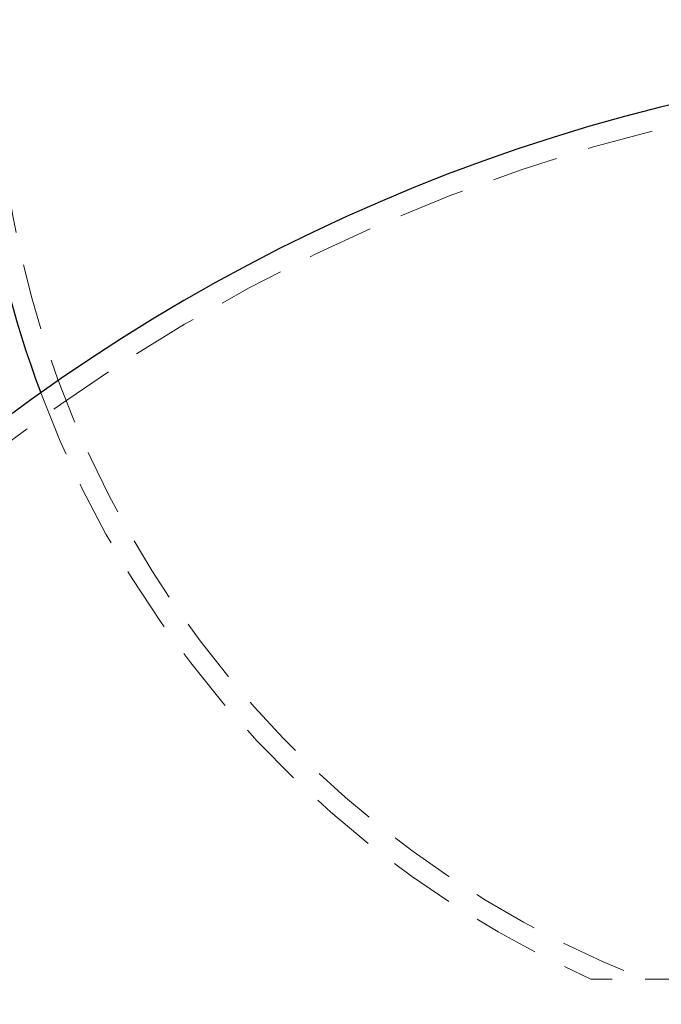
# Model space of a CAD drawing. Header units: millimetres. Extents: x 373 to 928, y 275 to 747.
# Tile 3 of 117: x 387 to 399, y 323 to 342. Entities that reach past the tile are written whole.
import ezdxf

# ---------------------------------------------------------------- set-up
doc = ezdxf.new("R2010")
doc.units = ezdxf.units.MM
doc.linetypes.add('HIDDEN', pattern=[1.905, 1.27, -0.635])

msp = doc.modelspace()

# ---------------------------------------------------------------- linework, layer by layer
at = {"color": 7, "linetype": 'HIDDEN', "lineweight": 18}
msp.add_line((402.166, 323.62), (397.95, 323.62), dxfattribs=at)
at = {"color": 7, "linetype": 'Continuous', "lineweight": 25}
for centre, radius, start, end in [((406.15, 341.861), 20, 97.9818, 200.5319), ((407.749, 306.355), 35, 94.515, 242.7971)]:
    msp.add_arc(centre, radius, start, end, dxfattribs=at)
at = {"color": 7, "linetype": 'HIDDEN', "lineweight": 18}
for centre, radius, start, end in [((406.15, 341.861), 19.6, 93.2173, 248.5441), ((407.749, 306.355), 34.6, 91.8218, 244.1154), ((406.15, 341.861), 20, 200.5319, 245.7952)]:
    msp.add_arc(centre, radius, start, end, dxfattribs=at)

doc.saveas('drawing.dxf')
